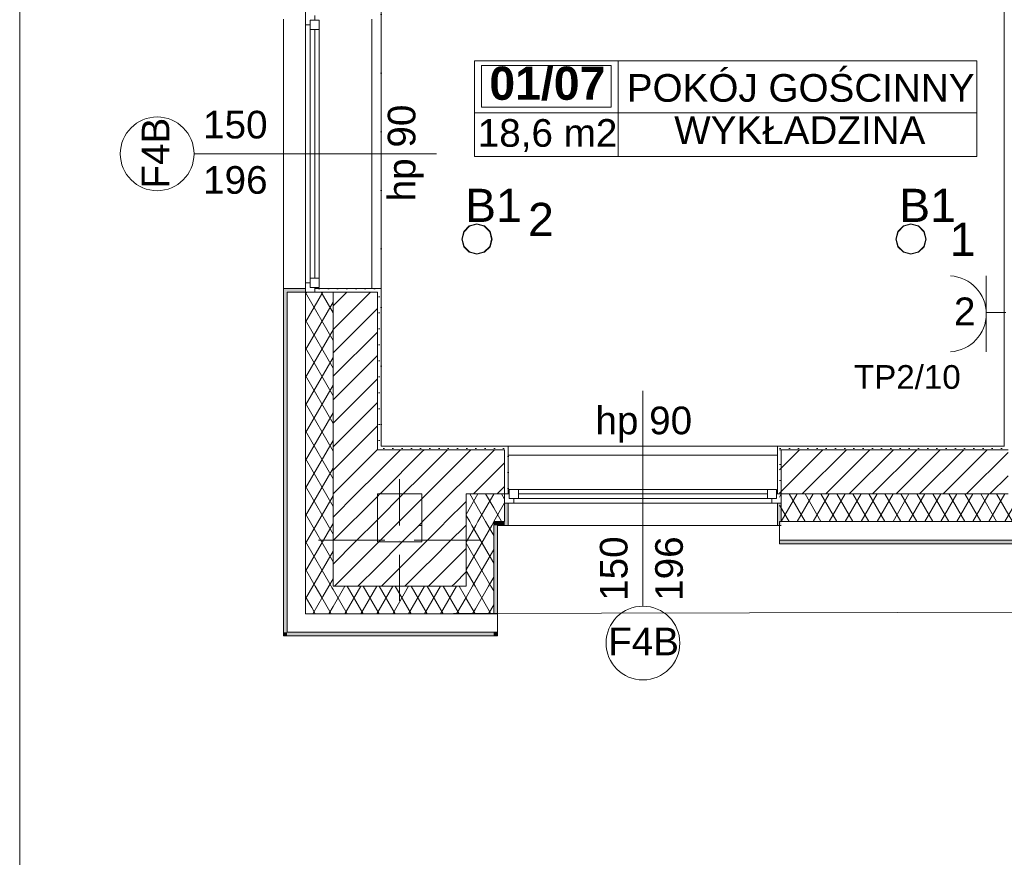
# Model space of a CAD drawing. Header units: millimetres. Extents: x -232602 to -175679, y -119570 to -82350.
# Tile 7 of 36: x -220166 to -214826, y -105057 to -100515. Entities that reach past the tile are written whole.
import ezdxf
from ezdxf.xclip import XClip

# ---------------------------------------------------------------- set-up
doc = ezdxf.new("R2010")
doc.units = ezdxf.units.MM
doc.header["$MEASUREMENT"] = 0
doc.header["$XCLIPFRAME"] = 0
doc.linetypes.add('Kropkowana', pattern=[317.499995, 0, -317.499995])
doc.layers.add('2D - Rysunki i Obrazki', color=7, linetype='Continuous')
for name, color, linetype, lineweight in [('PT_ELE_4_6_DLX_BLD0_LUMKEY_IDX_Nr_pióra__6', 6, 'Continuous', 18), ('PT_ELE_4_6_DLX_BLD0_LUMKEY_IDX_Nr_pióra__7', 7, 'Continuous', 18), ('PT_ELE_4_6_DLX_BLD1_LUM_Nr_pióra__5', 5, 'Continuous', 18), ('PT_ELE_4_6_DLX_BLD1_LUMKEY_IDX_Nr_pióra__3', 3, 'Continuous', 18), ('PT_ELE_4_6_E- Schemat - Szyny L1.L2.L3_Nr_pióra__7', 7, 'Continuous', 18), ('PT_ELE_4_6_Elementy Modelu - Strefy_Nr_pióra__251', 251, 'Continuous', 18), ('PT_ELE_4_6_Elementy Modelu - Strefy_Nr_pióra__254', 254, 'Continuous', 18), ('PT_ELE_4_6_G-Ramka_Nr_pióra__7', 7, 'Continuous', 18), ('PT_ELE_4_6_Konstrukcja - Stropy_Nr_pióra__255', 255, 'Continuous', 18), ('PT_ELE_4_6_Konstrukcja - Słupy_Nr_pióra__171', 171, 'Continuous', 18), ('PT_ELE_4_6_Konstrukcja - Słupy_Nr_pióra__27', 27, 'Continuous', 18), ('PT_ELE_4_6_Konstrukcja - Ściany zew_Nr_pióra__251', 251, 'Continuous', 18), ('PT_ELE_4_6_Konstrukcja - Ściany zew_Nr_pióra__252', 252, 'Continuous', 18), ('PT_ELE_4_6_Konstrukcja - Ściany zew_Nr_pióra__254', 254, 'Continuous', 18), ('PT_ELE_4_6_Konstrukcja - Ściany zew_Nr_pióra__7', 7, 'Continuous', 18), ('PT_ELE_4_6_Oświetlenie_Nr_pióra__6', 6, 'Continuous', 18)]:
    doc.layers.add(name, color=color, linetype=linetype, lineweight=lineweight)
doc.layers.add('PT_ELE_4_6_DLX_BLD1_CONT_Nr_pióra__8', color=7, linetype='Continuous', lineweight=18, true_color=0x969696)
doc.styles.add('STYL_AUTOMATYCZNY_1', font='arial.ttf')
doc.styles.add('STYL_AUTOMATYCZNY_3', font='arial.ttf')
pattern_1 = [(60, (-96416.83, -0.008), (-64.951905, 37.5), []), (120, (-96416.83, -0.008), (64.951905, 37.5), [])]
pattern_2 = [(45, (-96416.83, -0.008), (-63.63961, 63.63961), [])]
pattern_3 = [(0, (-96416.83, -0.008), (0, 86.60254), [0, -50]), (0, (-96391.83, 43.29), (0, 86.60254), [0, -50])]

# ---------------------------------------------------------------- blocks, each defined once
blk = doc.blocks.new('Rysunek_1_6', base_point=(-200661.4, -99449.8))
at = {"layer": 'PT_ELE_4_6_Konstrukcja - Słupy_Nr_pióra__27', "linetype": 'Continuous', "lineweight": 18}
h = blk.add_hatch(dxfattribs=at)
h.set_pattern_fill('BLOCZKI_CERAMICZNE_0006', color=27, style=0, pattern_type=2)
h.set_pattern_definition(pattern_2)
h.paths.add_polyline_path([(-217985.5, -103086.6), (-218226.3, -103086.6), (-218226.3, -103346.6), (-217985.5, -103346.6)])
h = blk.add_hatch(dxfattribs=at)
h.set_pattern_fill('BLOCZKI_CERAMICZNE_0006', color=27, style=0, pattern_type=2)
h.set_pattern_definition(pattern_2)
h.paths.add_polyline_path([(-217985.5, -103086.6), (-218226.3, -103086.6), (-218226.3, -103346.6), (-217985.5, -103346.6)])
h = blk.add_hatch(dxfattribs=at)
h.set_pattern_fill('BLOCZKI_CERAMICZNE_0006', color=27, style=0, pattern_type=2)
h.set_pattern_definition(pattern_2)
h.paths.add_polyline_path([(-217985.5, -103086.6), (-218226.3, -103086.6), (-218226.3, -103346.6), (-217985.5, -103346.6)])
h = blk.add_hatch(dxfattribs=at)
h.set_pattern_fill('BLOCZKI_CERAMICZNE_0006', color=27, style=0, pattern_type=2)
h.set_pattern_definition(pattern_2)
h.paths.add_polyline_path([(-217985.5, -103086.6), (-218226.3, -103086.6), (-218226.3, -103346.6), (-217985.5, -103346.6)])
at = {"layer": 'PT_ELE_4_6_Konstrukcja - Ściany zew_Nr_pióra__252', "linetype": 'Continuous', "lineweight": 18}
h = blk.add_hatch(dxfattribs=at)
h.set_pattern_fill('TYNK_0006', color=252, style=0, pattern_type=2)
h.set_pattern_definition(pattern_3)
h.paths.add_polyline_path([(-218206.3, -101972.2), (-218566.3, -101972.2), (-218566.3, -101992.2), (-218206.3, -101992.2)])
h = blk.add_hatch(dxfattribs=at)
h.set_pattern_fill('IZOLACJA_MIĘKKA_0006', color=252, style=0, pattern_type=2)
h.set_pattern_definition(pattern_1)
h.paths.add_polyline_path([(-218466.3, -101992.2), (-218616.3, -101992.2), (-218616.3, -103586.6), (-218466.3, -103586.6)])
h = blk.add_hatch(dxfattribs=at)
h.set_pattern_fill('BLOCZKI_CERAMICZNE_0006', color=252, style=0, pattern_type=2)
h.set_pattern_definition(pattern_2)
h.paths.add_polyline_path([(-218466.3, -102846.6), (-218226.3, -102846.6), (-218226.3, -101992.2), (-218466.3, -101992.2)])
h = blk.add_hatch(dxfattribs=at)
h.set_pattern_fill('TYNK_0006', color=252, style=0, pattern_type=2)
h.set_pattern_definition(pattern_3)
h.paths.add_polyline_path([(-218226.3, -102826.6), (-218206.3, -102826.6), (-218206.3, -101992.2), (-218226.3, -101992.2)])
h = blk.add_hatch(dxfattribs=at)
h.set_pattern_fill('TYNK_0006', color=252, style=0, pattern_type=2)
h.set_pattern_definition(pattern_3)
h.paths.add_polyline_path([(-218206.3, -102846.6), (-218206.3, -102826.6), (-218226.3, -102826.6), (-218226.3, -102846.6)])
h = blk.add_hatch(dxfattribs=at)
h.set_pattern_fill('TYNK_0006', color=252, style=0, pattern_type=2)
h.set_pattern_definition(pattern_3)
h.paths.add_polyline_path([(-218206.3, -102826.6), (-218206.3, -102846.6), (-217536.3, -102846.6), (-217536.3, -102826.6)])
h = blk.add_hatch(dxfattribs=at)
h.set_pattern_fill('TYNK_0006', color=252, style=0, pattern_type=2)
h.set_pattern_definition(pattern_3)
h.paths.add_polyline_path([(-217536.3, -102826.6), (-217536.3, -103086.6), (-217516.3, -103086.6), (-217516.3, -102826.6)])
h = blk.add_hatch(dxfattribs=at)
h.set_pattern_fill('TYNK_0006', color=252, style=0, pattern_type=2)
h.set_pattern_definition(pattern_3)
h.paths.add_polyline_path([(-216056.3, -103086.6), (-216036.3, -103086.6), (-216036.3, -102826.6), (-216056.3, -102826.6)])
h = blk.add_hatch(dxfattribs=at)
h.set_pattern_fill('TYNK_0006', color=252, style=0, pattern_type=2)
h.set_pattern_definition(pattern_3)
h.paths.add_polyline_path([(-214826.3, -102826.6), (-216045.7, -102826.6), (-216045.7, -102846.6), (-214826.3, -102846.6)])
h = blk.add_hatch(dxfattribs=at)
h.set_pattern_fill('BLOCZKI_CERAMICZNE_0006', color=252, style=0, pattern_type=2)
h.set_pattern_definition(pattern_2)
h.paths.add_polyline_path([(-218226.3, -103086.6), (-218226.3, -102846.6), (-218466.3, -102846.6), (-218466.3, -103086.6)])
h = blk.add_hatch(dxfattribs=at)
h.set_pattern_fill('BLOCZKI_CERAMICZNE_0006', color=252, style=0, pattern_type=2)
h.set_pattern_definition(pattern_2)
h.paths.add_polyline_path([(-218206.3, -103086.6), (-218206.3, -102846.6), (-218226.3, -102846.6), (-218226.3, -103086.6)])
h = blk.add_hatch(dxfattribs=at)
h.set_pattern_fill('BLOCZKI_CERAMICZNE_0006', color=252, style=0, pattern_type=2)
h.set_pattern_definition(pattern_2)
h.paths.add_polyline_path([(-217985.5, -102846.6), (-218206.3, -102846.6), (-218206.3, -103086.6), (-217985.5, -103086.6)])
h = blk.add_hatch(dxfattribs=at)
h.set_pattern_fill('BLOCZKI_CERAMICZNE_0006', color=252, style=0, pattern_type=2)
h.set_pattern_definition(pattern_2)
h.paths.add_polyline_path([(-217745.5, -102846.6), (-217985.5, -102846.6), (-217985.5, -103086.6), (-217745.5, -103086.6)])
h = blk.add_hatch(dxfattribs=at)
h.set_pattern_fill('BLOCZKI_CERAMICZNE_0006', color=252, style=0, pattern_type=2)
h.set_pattern_definition(pattern_2)
h.paths.add_polyline_path([(-217745.5, -102846.6), (-217745.5, -103086.6), (-217536.3, -103086.6), (-217536.3, -102846.6)])
h = blk.add_hatch(dxfattribs=at)
h.set_pattern_fill('BLOCZKI_CERAMICZNE_0006', color=252, style=0, pattern_type=2)
h.set_pattern_definition(pattern_2)
h.paths.add_polyline_path([(-214806.3, -102846.6), (-216045.7, -102846.6), (-216045.7, -103086.6), (-214806.3, -103086.6)])
h = blk.add_hatch(dxfattribs=at)
h.set_pattern_fill('BLOCZKI_CERAMICZNE_0006', color=252, style=0, pattern_type=2)
h.set_pattern_definition(pattern_2)
h.paths.add_polyline_path([(-218226.3, -103346.6), (-218226.3, -103086.6), (-218466.3, -103086.6), (-218466.3, -103346.6)])
h = blk.add_hatch(dxfattribs=at)
h.set_pattern_fill('BLOCZKI_CERAMICZNE_0006', color=252, style=0, pattern_type=2)
h.set_pattern_definition(pattern_2)
h.paths.add_polyline_path([(-217745.5, -103086.6), (-217985.5, -103086.6), (-217985.5, -103236.6), (-217745.5, -103236.6)])
h = blk.add_hatch(dxfattribs=at)
h.set_pattern_fill('IZOLACJA_MIĘKKA_0006', color=252, style=0, pattern_type=2)
h.set_pattern_definition(pattern_1)
h.paths.add_polyline_path([(-217595.5, -103086.6), (-217745.5, -103086.6), (-217745.5, -103236.6), (-217595.5, -103236.6)])
h = blk.add_hatch(dxfattribs=at)
h.set_pattern_fill('IZOLACJA_MIĘKKA_0006', color=252, style=0, pattern_type=2)
h.set_pattern_definition(pattern_1)
h.paths.add_polyline_path([(-217595.5, -103086.6), (-217595.5, -103236.6), (-217536.3, -103236.6), (-217536.3, -103086.6)])
h = blk.add_hatch(dxfattribs=at)
h.set_pattern_fill('IZOLACJA_MIĘKKA_0006', color=252, style=0, pattern_type=2)
h.set_pattern_definition(pattern_1)
h.paths.add_polyline_path([(-216045.7, -103236.6), (-214644.6, -103236.6), (-214644.6, -103086.6), (-216045.7, -103086.6)])
h = blk.add_hatch(dxfattribs=at)
h.set_pattern_fill('BLOCZKI_CERAMICZNE_0006', color=252, style=0, pattern_type=2)
h.set_pattern_definition(pattern_2)
h.paths.add_polyline_path([(-217745.5, -103236.6), (-217985.5, -103236.6), (-217985.5, -103256.6), (-217745.5, -103256.6)])
h = blk.add_hatch(dxfattribs=at)
h.set_pattern_fill('BLOCZKI_CERAMICZNE_0006', color=252, style=0, pattern_type=2)
h.set_pattern_definition(pattern_2)
h.paths.add_polyline_path([(-217745.5, -103346.6), (-217745.5, -103256.6), (-217985.5, -103256.6), (-217985.5, -103346.6)])
h = blk.add_hatch(dxfattribs=at)
h.set_pattern_fill('IZOLACJA_MIĘKKA_0006', color=252, style=0, pattern_type=2)
h.set_pattern_definition(pattern_1)
h.paths.add_polyline_path([(-217595.5, -103236.6), (-217745.5, -103236.6), (-217745.5, -103256.6), (-217595.5, -103256.6)])
h = blk.add_hatch(dxfattribs=at)
h.set_pattern_fill('IZOLACJA_MIĘKKA_0006', color=252, style=0, pattern_type=2)
h.set_pattern_definition(pattern_1)
h.paths.add_polyline_path([(-217595.5, -103586.6), (-217595.5, -103256.6), (-217745.5, -103256.6), (-217745.5, -103586.6)])
h = blk.add_hatch(dxfattribs=at)
h.set_pattern_fill('BLOCZKI_CERAMICZNE_0006', color=252, style=0, pattern_type=2)
h.set_pattern_definition(pattern_2)
h.paths.add_polyline_path([(-218226.3, -103346.6), (-218466.3, -103586.6), (-218226.3, -103586.6)])
h = blk.add_hatch(dxfattribs=at)
h.set_pattern_fill('BLOCZKI_CERAMICZNE_0006', color=252, style=0, pattern_type=2)
h.set_pattern_definition(pattern_2)
h.paths.add_polyline_path([(-218466.3, -103346.6), (-218466.3, -103586.6), (-218226.3, -103346.6)])
h = blk.add_hatch(dxfattribs=at)
h.set_pattern_fill('BLOCZKI_CERAMICZNE_0006', color=252, style=0, pattern_type=2)
h.set_pattern_definition(pattern_2)
h.paths.add_polyline_path([(-217985.5, -103351.3), (-217989.2, -103346.6), (-218226.3, -103346.6), (-218226.3, -103586.6), (-217985.5, -103586.6)])
h = blk.add_hatch(dxfattribs=at)
h.set_pattern_fill('BLOCZKI_CERAMICZNE_0006', color=252, style=0, pattern_type=2)
h.set_pattern_definition(pattern_2)
h.paths.add_polyline_path([(-217989.2, -103346.6), (-217985.5, -103351.3), (-217985.5, -103346.6)])
h = blk.add_hatch(dxfattribs=at)
h.set_pattern_fill('BLOCZKI_CERAMICZNE_0006', color=252, style=0, pattern_type=2)
h.set_pattern_definition(pattern_2)
h.paths.add_polyline_path([(-217985.5, -103346.6), (-217985.5, -103351.3), (-217794.5, -103586.6), (-217745.5, -103586.6), (-217745.5, -103346.6)])
h = blk.add_hatch(dxfattribs=at)
h.set_pattern_fill('BLOCZKI_CERAMICZNE_0006', color=252, style=0, pattern_type=2)
h.set_pattern_definition(pattern_2)
h.paths.add_polyline_path([(-217985.5, -103586.6), (-217794.5, -103586.6), (-217985.5, -103351.3)])
h = blk.add_hatch(dxfattribs=at)
h.set_pattern_fill('IZOLACJA_MIĘKKA_0006', color=252, style=0, pattern_type=2)
h.set_pattern_definition(pattern_1)
h.paths.add_polyline_path([(-218466.3, -103586.6), (-218616.3, -103736.6), (-218466.3, -103736.6)])
h = blk.add_hatch(dxfattribs=at)
h.set_pattern_fill('IZOLACJA_MIĘKKA_0006', color=252, style=0, pattern_type=2)
h.set_pattern_definition(pattern_1)
h.paths.add_polyline_path([(-218616.3, -103586.6), (-218616.3, -103736.6), (-218466.3, -103586.6)])
h = blk.add_hatch(dxfattribs=at)
h.set_pattern_fill('IZOLACJA_MIĘKKA_0006', color=252, style=0, pattern_type=2)
h.set_pattern_definition(pattern_1)
h.paths.add_polyline_path([(-217745.5, -103647.1), (-217794.5, -103586.6), (-218466.3, -103586.6), (-218466.3, -103736.6), (-217745.5, -103736.6)])
h = blk.add_hatch(dxfattribs=at)
h.set_pattern_fill('IZOLACJA_MIĘKKA_0006', color=252, style=0, pattern_type=2)
h.set_pattern_definition(pattern_1)
h.paths.add_polyline_path([(-217794.5, -103586.6), (-217745.5, -103647.1), (-217745.5, -103586.6)])
h = blk.add_hatch(dxfattribs=at)
h.set_pattern_fill('IZOLACJA_MIĘKKA_0006', color=252, style=0, pattern_type=2)
h.set_pattern_definition(pattern_1)
h.paths.add_polyline_path([(-217745.5, -103586.6), (-217745.5, -103647.1), (-217672.8, -103736.6), (-217595.5, -103736.6), (-217595.5, -103586.6)])
h = blk.add_hatch(dxfattribs=at)
h.set_pattern_fill('IZOLACJA_MIĘKKA_0006', color=252, style=0, pattern_type=2)
h.set_pattern_definition(pattern_1)
h.paths.add_polyline_path([(-217745.5, -103736.6), (-217672.8, -103736.6), (-217745.5, -103647.1)])
at = {"layer": 'PT_ELE_4_6_Konstrukcja - Ściany zew_Nr_pióra__254', "linetype": 'Continuous', "lineweight": 18}
for points in [[(-218736.3, -101992.2), (-218616.3, -101992.2), (-218616.3, -101972.2), (-218736.3, -101972.2)], [(-218736.3, -103836.6), (-218716.3, -103836.6), (-218716.3, -101992.2), (-218736.3, -101992.2)], [(-217516.3, -103136.6), (-217536.3, -103136.6), (-217536.3, -103256.6), (-217516.3, -103256.6)], [(-216056.3, -103136.6), (-216056.3, -103256.6), (-216036.3, -103256.6), (-216036.3, -103136.6)], [(-217575.5, -103236.6), (-217595.5, -103236.6), (-217595.5, -103256.6), (-217575.5, -103256.6)], [(-217575.5, -103736.6), (-217575.5, -103256.6), (-217595.5, -103256.6), (-217595.5, -103736.6)], [(-217575.5, -103236.6), (-217575.5, -103256.6), (-217536.3, -103256.6), (-217536.3, -103236.6)], [(-216045.7, -103356.6), (-214644.6, -103356.6), (-214644.6, -103336.6), (-216045.7, -103336.6)], [(-218716.3, -103836.6), (-218736.3, -103856.6), (-218716.3, -103856.6)], [(-218716.3, -103836.6), (-218736.3, -103836.6), (-218736.3, -103856.6)], [(-217595.5, -103836.6), (-218716.3, -103836.6), (-218716.3, -103856.6), (-217595.5, -103856.6)], [(-217591.7, -103836.6), (-217595.5, -103836.6), (-217595.5, -103856.6), (-217575.5, -103856.6)], [(-217575.5, -103836.6), (-217591.7, -103836.6), (-217575.5, -103856.6)]]:
    blk.add_hatch(color=254, dxfattribs=at).paths.add_polyline_path(points)
at = {"layer": 'PT_ELE_4_6_DLX_BLD1_CONT_Nr_pióra__8', "color": 252, "linetype": 'Continuous', "lineweight": 18, "true_color": 0x969696, "flags": 128}
for points in [[(-218616.3, -91246.6), (-218616.3, -103736.6)], [(-214826.3, -102826.6), (-214826.3, -96146.6)], [(-218206.3, -98178.4), (-218206.3, -102826.6)], [(-218206.3, -102826.6), (-214826.3, -102826.6)], [(-218616.3, -103736.6), (-192126.3, -103676.6)]]:
    blk.add_lwpolyline(points, dxfattribs=at)
at = {"layer": 'PT_ELE_4_6_DLX_BLD1_LUM_Nr_pióra__5', "color": 5, "linetype": 'Continuous', "lineweight": 18, "flags": 128}
for points in [[(-217769.1, -101704.3), (-217758.1, -101663.1)], [(-217758.1, -101663.1), (-217769.1, -101704.3)], [(-217758.1, -101663.1), (-217769.1, -101704.3)], [(-217769.1, -101704.3), (-217758.1, -101663.1)], [(-217755.9, -101664.3), (-217766.6, -101704.3)], [(-217766.6, -101704.3), (-217755.9, -101664.3)], [(-217758.1, -101663.1), (-217727.9, -101632.9)], [(-217727.9, -101632.9), (-217758.1, -101663.1)], [(-217727.9, -101632.9), (-217758.1, -101663.1)], [(-217758.1, -101663.1), (-217727.9, -101632.9)], [(-217726.6, -101635), (-217755.9, -101664.3)], [(-217755.9, -101664.3), (-217726.6, -101635)], [(-217727.9, -101632.9), (-217686.6, -101621.8)], [(-217686.6, -101621.8), (-217727.9, -101632.9)], [(-217686.6, -101621.8), (-217727.9, -101632.9)], [(-217727.9, -101632.9), (-217686.6, -101621.8)], [(-217686.6, -101624.3), (-217726.6, -101635)], [(-217726.6, -101635), (-217686.6, -101624.3)], [(-217686.6, -101621.8), (-217645.4, -101632.9)], [(-217645.4, -101632.9), (-217686.6, -101621.8)], [(-217645.4, -101632.9), (-217686.6, -101621.8)], [(-217686.6, -101621.8), (-217645.4, -101632.9)], [(-217646.6, -101635), (-217686.6, -101624.3)], [(-217686.6, -101624.3), (-217646.6, -101635)], [(-217617.3, -101664.3), (-217646.6, -101635)], [(-217646.6, -101635), (-217617.3, -101664.3)], [(-217645.4, -101632.9), (-217615.2, -101663.1)], [(-217615.2, -101663.1), (-217645.4, -101632.9)], [(-217615.2, -101663.1), (-217645.4, -101632.9)], [(-217645.4, -101632.9), (-217615.2, -101663.1)], [(-217606.6, -101704.3), (-217617.3, -101664.3)], [(-217617.3, -101664.3), (-217606.6, -101704.3)], [(-217615.2, -101663.1), (-217604.1, -101704.3)], [(-217604.1, -101704.3), (-217615.2, -101663.1)], [(-217604.1, -101704.3), (-217615.2, -101663.1)], [(-217615.2, -101663.1), (-217604.1, -101704.3)], [(-215415, -101704.3), (-215403.9, -101663.1)], [(-215403.9, -101663.1), (-215415, -101704.3)], [(-215403.9, -101663.1), (-215415, -101704.3)], [(-215415, -101704.3), (-215403.9, -101663.1)], [(-215401.7, -101664.3), (-215412.5, -101704.3)], [(-215412.5, -101704.3), (-215401.7, -101664.3)], [(-215403.9, -101663.1), (-215373.7, -101632.9)], [(-215373.7, -101632.9), (-215403.9, -101663.1)], [(-215373.7, -101632.9), (-215403.9, -101663.1)], [(-215403.9, -101663.1), (-215373.7, -101632.9)], [(-215372.5, -101635), (-215401.7, -101664.3)], [(-215401.7, -101664.3), (-215372.5, -101635)], [(-215373.7, -101632.9), (-215332.5, -101621.8)], [(-215332.5, -101621.8), (-215373.7, -101632.9)], [(-215332.5, -101621.8), (-215373.7, -101632.9)], [(-215373.7, -101632.9), (-215332.5, -101621.8)], [(-215332.5, -101624.3), (-215372.5, -101635)], [(-215372.5, -101635), (-215332.5, -101624.3)], [(-215332.5, -101621.8), (-215291.2, -101632.9)], [(-215291.2, -101632.9), (-215332.5, -101621.8)], [(-215291.2, -101632.9), (-215332.5, -101621.8)], [(-215332.5, -101621.8), (-215291.2, -101632.9)], [(-215292.5, -101635), (-215332.5, -101624.3)], [(-215332.5, -101624.3), (-215292.5, -101635)], [(-215263.2, -101664.3), (-215292.5, -101635)], [(-215292.5, -101635), (-215263.2, -101664.3)], [(-215291.2, -101632.9), (-215261, -101663.1)], [(-215261, -101663.1), (-215291.2, -101632.9)], [(-215261, -101663.1), (-215291.2, -101632.9)], [(-215291.2, -101632.9), (-215261, -101663.1)], [(-215252.5, -101704.3), (-215263.2, -101664.3)], [(-215263.2, -101664.3), (-215252.5, -101704.3)], [(-215261, -101663.1), (-215250, -101704.3)], [(-215250, -101704.3), (-215261, -101663.1)], [(-215250, -101704.3), (-215261, -101663.1)], [(-215261, -101663.1), (-215250, -101704.3)], [(-217758.1, -101745.6), (-217769.1, -101704.3)], [(-217769.1, -101704.3), (-217758.1, -101745.6)], [(-217769.1, -101704.3), (-217758.1, -101745.6)], [(-217758.1, -101745.6), (-217769.1, -101704.3)], [(-217766.6, -101704.3), (-217755.9, -101744.3)], [(-217755.9, -101744.3), (-217766.6, -101704.3)], [(-217617.3, -101744.3), (-217606.6, -101704.3)], [(-217606.6, -101704.3), (-217617.3, -101744.3)], [(-217604.1, -101704.3), (-217615.2, -101745.6)], [(-217615.2, -101745.6), (-217604.1, -101704.3)], [(-217615.2, -101745.6), (-217604.1, -101704.3)], [(-217604.1, -101704.3), (-217615.2, -101745.6)], [(-215403.9, -101745.6), (-215415, -101704.3)], [(-215415, -101704.3), (-215403.9, -101745.6)], [(-215415, -101704.3), (-215403.9, -101745.6)], [(-215403.9, -101745.6), (-215415, -101704.3)], [(-215412.5, -101704.3), (-215401.7, -101744.3)], [(-215401.7, -101744.3), (-215412.5, -101704.3)], [(-215263.2, -101744.3), (-215252.5, -101704.3)], [(-215252.5, -101704.3), (-215263.2, -101744.3)], [(-215250, -101704.3), (-215261, -101745.6)], [(-215261, -101745.6), (-215250, -101704.3)], [(-215261, -101745.6), (-215250, -101704.3)], [(-215250, -101704.3), (-215261, -101745.6)], [(-217727.9, -101775.8), (-217758.1, -101745.6)], [(-217758.1, -101745.6), (-217727.9, -101775.8)], [(-217758.1, -101745.6), (-217727.9, -101775.8)], [(-217727.9, -101775.8), (-217758.1, -101745.6)], [(-217755.9, -101744.3), (-217726.6, -101773.6)], [(-217726.6, -101773.6), (-217755.9, -101744.3)], [(-217686.6, -101786.8), (-217727.9, -101775.8)], [(-217727.9, -101775.8), (-217686.6, -101786.8)], [(-217727.9, -101775.8), (-217686.6, -101786.8)], [(-217686.6, -101786.8), (-217727.9, -101775.8)], [(-217726.6, -101773.6), (-217686.6, -101784.3)], [(-217686.6, -101784.3), (-217726.6, -101773.6)], [(-217686.6, -101784.3), (-217646.6, -101773.6)], [(-217646.6, -101773.6), (-217686.6, -101784.3)], [(-217645.4, -101775.8), (-217686.6, -101786.8)], [(-217686.6, -101786.8), (-217645.4, -101775.8)], [(-217686.6, -101786.8), (-217645.4, -101775.8)], [(-217645.4, -101775.8), (-217686.6, -101786.8)], [(-217646.6, -101773.6), (-217617.3, -101744.3)], [(-217617.3, -101744.3), (-217646.6, -101773.6)], [(-217615.2, -101745.6), (-217645.4, -101775.8)], [(-217645.4, -101775.8), (-217615.2, -101745.6)], [(-217645.4, -101775.8), (-217615.2, -101745.6)], [(-217615.2, -101745.6), (-217645.4, -101775.8)], [(-215373.7, -101775.8), (-215403.9, -101745.6)], [(-215403.9, -101745.6), (-215373.7, -101775.8)], [(-215403.9, -101745.6), (-215373.7, -101775.8)], [(-215373.7, -101775.8), (-215403.9, -101745.6)], [(-215401.7, -101744.3), (-215372.5, -101773.6)], [(-215372.5, -101773.6), (-215401.7, -101744.3)], [(-215332.5, -101786.8), (-215373.7, -101775.8)], [(-215373.7, -101775.8), (-215332.5, -101786.8)], [(-215373.7, -101775.8), (-215332.5, -101786.8)], [(-215332.5, -101786.8), (-215373.7, -101775.8)], [(-215372.5, -101773.6), (-215332.5, -101784.3)], [(-215332.5, -101784.3), (-215372.5, -101773.6)], [(-215332.5, -101784.3), (-215292.5, -101773.6)], [(-215292.5, -101773.6), (-215332.5, -101784.3)], [(-215291.2, -101775.8), (-215332.5, -101786.8)], [(-215332.5, -101786.8), (-215291.2, -101775.8)], [(-215332.5, -101786.8), (-215291.2, -101775.8)], [(-215291.2, -101775.8), (-215332.5, -101786.8)], [(-215292.5, -101773.6), (-215263.2, -101744.3)], [(-215263.2, -101744.3), (-215292.5, -101773.6)], [(-215261, -101745.6), (-215291.2, -101775.8)], [(-215291.2, -101775.8), (-215261, -101745.6)], [(-215291.2, -101775.8), (-215261, -101745.6)], [(-215261, -101745.6), (-215291.2, -101775.8)]]:
    blk.add_lwpolyline(points, dxfattribs=at)
at = {"layer": 'PT_ELE_4_6_Elementy Modelu - Strefy_Nr_pióra__251', "color": 251, "linetype": 'Continuous', "lineweight": 18}
for p, q in [((-217700.5, -100737.6), (-214975.7, -100737.6)), ((-217700.5, -101256.2), (-217700.5, -100737.6)), ((-217661.5, -100763.5), (-216959.1, -100763.5)), ((-217661.5, -100989.8), (-217661.5, -100763.5)), ((-216959.1, -100763.5), (-216959.1, -100989.8)), ((-216920.1, -100737.6), (-216920.1, -101256.2)), ((-214975.7, -100737.6), (-214975.7, -101256.2)), ((-217700.5, -101020.4), (-214975.7, -101020.4)), ((-216959.1, -100989.8), (-217661.5, -100989.8)), ((-214975.7, -101256.2), (-217700.5, -101256.2))]:
    blk.add_line(p, q, dxfattribs=at)
at = {"layer": 'PT_ELE_4_6_Elementy Modelu - Strefy_Nr_pióra__254', "color": 254, "linetype": 'Continuous', "lineweight": 18, "flags": 128}
blk.add_lwpolyline([(-214826.3, -102826.6), (-214826.3, -96146.6), (-216230.3, -96146.6), (-216230.3, -98178.4), (-218206.3, -98178.4), (-218206.3, -102826.6)], close=True, dxfattribs=at)
at = {"layer": 'PT_ELE_4_6_G-Ramka_Nr_pióra__7', "color": 7, "linetype": 'Continuous', "lineweight": 18, "flags": 128}
blk.add_lwpolyline([(-220166.2, -83068.9), (-220166.2, -110768.9), (-182166.2, -110768.9), (-182166.2, -83068.9)], close=True, dxfattribs=at)
at = {"layer": 'PT_ELE_4_6_Konstrukcja - Stropy_Nr_pióra__255', "color": 255, "linetype": 'Kropkowana', "lineweight": 18, "flags": 128}
blk.add_lwpolyline([(-192386.3, -92006.6), (-218206.3, -92006.6), (-218206.3, -102826.6), (-208326.3, -102826.6), (-208326.3, -100086.6), (-203885.8, -100086.6), (-203885.8, -102826.6), (-192386.3, -102826.6)], close=True, dxfattribs=at)
at = {"layer": 'PT_ELE_4_6_Konstrukcja - Słupy_Nr_pióra__171', "color": 171, "linetype": 'Continuous', "lineweight": 18}
for p, q in [((-218106.2, -103256.6), (-218106.2, -103006.6)), ((-218106.2, -103256.6), (-218106.2, -103006.6)), ((-218106.2, -103256.6), (-218106.2, -103006.6)), ((-218106.2, -103256.6), (-218106.2, -103006.6)), ((-218186.2, -103336.6), (-218546.2, -103336.6)), ((-218186.2, -103336.6), (-218546.2, -103336.6)), ((-218186.2, -103336.6), (-218546.2, -103336.6)), ((-218186.2, -103336.6), (-218546.2, -103336.6)), ((-218106.2, -103336.6), (-218106.1, -103336.6)), ((-218106.2, -103336.6), (-218106.1, -103336.6)), ((-218106.2, -103336.6), (-218106.1, -103336.6)), ((-218106.2, -103336.6), (-218106.1, -103336.6)), ((-218026.2, -103336.6), (-217666.2, -103336.6)), ((-218026.2, -103336.6), (-217666.2, -103336.6)), ((-218026.2, -103336.6), (-217666.2, -103336.6)), ((-218026.2, -103336.6), (-217666.2, -103336.6)), ((-218106.2, -103416.6), (-218106.2, -103666.6)), ((-218106.2, -103416.6), (-218106.2, -103666.6)), ((-218106.2, -103416.6), (-218106.2, -103666.6)), ((-218106.2, -103416.6), (-218106.2, -103666.6))]:
    blk.add_line(p, q, dxfattribs=at)
at = {"layer": 'PT_ELE_4_6_Konstrukcja - Ściany zew_Nr_pióra__251', "color": 251, "linetype": 'Continuous', "lineweight": 18}
for p, q in [((-219220.7, -101242.2), (-217906.3, -101242.2)), ((-216786.3, -103695), (-216786.3, -102526.6))]:
    blk.add_line(p, q, dxfattribs=at)
at = {"layer": 'PT_ELE_4_6_Konstrukcja - Ściany zew_Nr_pióra__251', "color": 251, "linetype": 'Continuous', "lineweight": 18, "flags": 128}
for points in [[(-219420.7, -101042.2, 1), (-219420.7, -101442.2, 1)], [(-216986.3, -103895, 1), (-216586.3, -103895, 1)]]:
    blk.add_lwpolyline(points, format="xyb", close=True, dxfattribs=at)
at = {"layer": 'PT_ELE_4_6_Konstrukcja - Ściany zew_Nr_pióra__7', "color": 7, "linetype": 'Continuous', "lineweight": 18}
for p, q in [((-218616.3, -100492.2), (-218616.3, -100542.2)), ((-218566.3, -100517.2), (-218566.3, -100492.2)), ((-218736.3, -101972.2), (-218736.3, -100512.2)), ((-218616.3, -100542.2), (-218591.3, -100542.2)), ((-218616.3, -100542.2), (-218616.3, -101942.2)), ((-218591.3, -100542.2), (-218591.3, -100517.2)), ((-218591.3, -100517.2), (-218566.3, -100517.2)), ((-218591.3, -100517.2), (-218591.3, -100567.2)), ((-218541.3, -100517.2), (-218591.3, -100517.2)), ((-218541.3, -100567.2), (-218541.3, -100517.2)), ((-218256.3, -101972.2), (-218256.3, -100512.2)), ((-218591.3, -100567.2), (-218541.3, -100567.2)), ((-218591.3, -100567.2), (-218591.3, -101917.2)), ((-218566.3, -101917.2), (-218566.3, -100567.2)), ((-218541.3, -101917.2), (-218541.3, -100567.2)), ((-218541.3, -101917.2), (-218541.3, -100567.2)), ((-218541.3, -101917.2), (-218591.3, -101917.2)), ((-218591.3, -101917.2), (-218591.3, -101967.2)), ((-218541.3, -101967.2), (-218541.3, -101917.2)), ((-218616.3, -101972.2), (-218736.3, -101972.2)), ((-218736.3, -101992.2), (-218736.3, -101972.2)), ((-218736.3, -101992.2), (-218736.3, -101972.2)), ((-218616.3, -101972.2), (-218736.3, -101972.2)), ((-218591.3, -101942.2), (-218616.3, -101942.2)), ((-218616.3, -101942.2), (-218616.3, -101992.2)), ((-218616.3, -101992.2), (-218616.3, -101972.2)), ((-218591.3, -101967.2), (-218591.3, -101942.2)), ((-218566.3, -101967.2), (-218591.3, -101967.2)), ((-218591.3, -101967.2), (-218541.3, -101967.2)), ((-218566.3, -101992.2), (-218566.3, -101967.2)), ((-218566.3, -101972.2), (-218206.3, -101972.2)), ((-218566.3, -101992.2), (-218566.3, -101972.2)), ((-218566.3, -101972.2), (-218206.3, -101972.2)), ((-218206.3, -101992.2), (-218206.3, -101972.2)), ((-218206.3, -101992.2), (-218206.3, -101972.2)), ((-218716.3, -101992.2), (-218716.3, -103736.6)), ((-218716.3, -101992.2), (-218616.3, -101992.2)), ((-218616.3, -101992.2), (-218616.3, -103586.6)), ((-218616.3, -101992.2), (-218566.3, -101992.2)), ((-218616.3, -101992.2), (-218566.3, -101992.2)), ((-218616.3, -101992.2), (-218566.3, -101992.2)), ((-218226.3, -101992.2), (-218566.3, -101992.2)), ((-218466.3, -101992.2), (-218466.3, -102846.6)), ((-218226.3, -102846.6), (-218226.3, -101992.2)), ((-217536.3, -102826.6), (-217516.3, -102826.6)), ((-217536.3, -102826.6), (-217516.3, -102826.6)), ((-217516.3, -103086.6), (-217516.3, -102826.6)), ((-217516.3, -103086.6), (-217516.3, -102826.6)), ((-216056.3, -103086.6), (-216056.3, -102826.6)), ((-216036.3, -102826.6), (-216056.3, -102826.6)), ((-216036.3, -102826.6), (-216056.3, -102826.6)), ((-216056.3, -103086.6), (-216056.3, -102826.6)), ((-218466.3, -102846.6), (-218466.3, -103086.6)), ((-218206.3, -102846.6), (-218226.3, -102846.6)), ((-218206.3, -102846.6), (-218226.3, -102846.6)), ((-217985.5, -102846.6), (-218206.3, -102846.6)), ((-217745.5, -102846.6), (-217985.5, -102846.6)), ((-217536.3, -102846.6), (-217745.5, -102846.6)), ((-217536.3, -102846.6), (-217536.3, -103086.6)), ((-217516.3, -102876.6), (-216056.3, -102876.6)), ((-214806.3, -102846.6), (-216045.7, -102846.6)), ((-216036.3, -102846.6), (-216036.3, -103086.6)), ((-218466.3, -103086.6), (-218466.3, -103346.6)), ((-218226.3, -103086.6), (-218226.3, -103236.6)), ((-218226.3, -103086.6), (-218206.3, -103086.6)), ((-218226.3, -103086.6), (-218226.3, -103236.6)), ((-218206.3, -103086.6), (-217985.5, -103086.6)), ((-217985.5, -103086.6), (-217985.5, -103236.6)), ((-217985.5, -103086.6), (-217985.5, -103236.6)), ((-217745.5, -103236.6), (-217745.5, -103086.6)), ((-217745.5, -103086.6), (-217536.3, -103086.6)), ((-217745.5, -103236.6), (-217745.5, -103086.6)), ((-217536.3, -103086.6), (-217516.3, -103086.6)), ((-217536.3, -103136.6), (-217536.3, -103086.6)), ((-217536.3, -103086.6), (-217511.3, -103086.6)), ((-217536.3, -103136.6), (-217536.3, -103086.6)), ((-217536.3, -103136.6), (-217536.3, -103086.6)), ((-217511.3, -103061.6), (-217461.3, -103061.6)), ((-217511.3, -103111.6), (-217511.3, -103061.6)), ((-217511.3, -103086.6), (-217511.3, -103111.6)), ((-217511.3, -103111.6), (-217486.3, -103111.6)), ((-217461.3, -103111.6), (-217511.3, -103111.6)), ((-217486.3, -103111.6), (-217486.3, -103136.6)), ((-217461.3, -103061.6), (-216111.3, -103061.6)), ((-217461.3, -103061.6), (-217461.3, -103111.6)), ((-217461.3, -103061.6), (-216111.3, -103061.6)), ((-217461.3, -103086.6), (-216111.3, -103086.6)), ((-216111.3, -103111.6), (-217461.3, -103111.6)), ((-216111.3, -103111.6), (-216111.3, -103061.6)), ((-216111.3, -103061.6), (-216061.3, -103061.6)), ((-216061.3, -103111.6), (-216111.3, -103111.6)), ((-216086.3, -103136.6), (-216086.3, -103111.6)), ((-216086.3, -103111.6), (-216061.3, -103111.6)), ((-216061.3, -103061.6), (-216061.3, -103111.6)), ((-216061.3, -103111.6), (-216061.3, -103086.6)), ((-216061.3, -103086.6), (-216036.3, -103086.6)), ((-216036.3, -103086.6), (-216056.3, -103086.6)), ((-216045.7, -103086.6), (-214806.3, -103086.6)), ((-216036.3, -103136.6), (-216036.3, -103086.6)), ((-216036.3, -103136.6), (-216036.3, -103086.6)), ((-216036.3, -103136.6), (-216036.3, -103086.6)), ((-217536.3, -103136.6), (-217516.3, -103136.6)), ((-217536.3, -103236.6), (-217536.3, -103136.6)), ((-217486.3, -103136.6), (-217536.3, -103136.6)), ((-217516.3, -103136.6), (-217516.3, -103256.6)), ((-217516.3, -103136.6), (-217516.3, -103256.6)), ((-216086.3, -103136.6), (-217486.3, -103136.6)), ((-216036.3, -103136.6), (-216086.3, -103136.6)), ((-216056.3, -103136.6), (-216056.3, -103256.6)), ((-216036.3, -103136.6), (-216056.3, -103136.6)), ((-216056.3, -103136.6), (-216056.3, -103256.6)), ((-216036.3, -103236.6), (-216036.3, -103136.6)), ((-218226.3, -103346.6), (-218226.3, -103236.6)), ((-217985.5, -103236.6), (-217985.5, -103256.6)), ((-217985.5, -103236.6), (-217985.5, -103256.6)), ((-217985.5, -103256.6), (-217985.5, -103326.6)), ((-217745.5, -103256.6), (-217745.5, -103236.6)), ((-217745.5, -103346.6), (-217745.5, -103256.6)), ((-217595.5, -103256.6), (-217595.5, -103236.6)), ((-217595.5, -103236.6), (-217536.3, -103236.6)), ((-217595.5, -103256.6), (-217595.5, -103236.6)), ((-217595.5, -103586.6), (-217595.5, -103256.6)), ((-217536.3, -103256.6), (-217516.3, -103256.6)), ((-217536.3, -103256.6), (-217516.3, -103256.6)), ((-217516.3, -103256.6), (-216056.3, -103256.6)), ((-216036.3, -103256.6), (-216056.3, -103256.6)), ((-216036.3, -103256.6), (-216056.3, -103256.6)), ((-216045.7, -103236.6), (-214644.6, -103236.6)), ((-217985.5, -103346.6), (-217985.5, -103326.6)), ((-217985.5, -103346.6), (-217985.5, -103326.6)), ((-218466.3, -103346.6), (-218466.3, -103586.6)), ((-218226.3, -103346.6), (-218206.3, -103346.6)), ((-218226.3, -103346.6), (-218206.3, -103346.6)), ((-217989.2, -103346.6), (-218206.3, -103346.6)), ((-217985.5, -103346.6), (-217989.2, -103346.6)), ((-217745.5, -103586.6), (-217745.5, -103346.6)), ((-217745.5, -103586.6), (-217745.5, -103346.6)), ((-216045.7, -103336.6), (-214644.6, -103336.6)), ((-218616.3, -103586.6), (-218616.3, -103736.6)), ((-218466.3, -103586.6), (-218226.3, -103586.6)), ((-218466.3, -103586.6), (-218226.3, -103586.6)), ((-218226.3, -103586.6), (-217985.5, -103586.6)), ((-217985.5, -103586.6), (-217794.5, -103586.6)), ((-217745.5, -103586.6), (-217794.5, -103586.6)), ((-217595.5, -103736.6), (-217595.5, -103586.6)), ((-217595.5, -103736.6), (-217595.5, -103586.6)), ((-218716.3, -103736.6), (-218716.3, -103836.6)), ((-218616.3, -103736.6), (-218466.3, -103736.6)), ((-218616.3, -103736.6), (-218466.3, -103736.6)), ((-218466.3, -103736.6), (-217745.5, -103736.6)), ((-217745.5, -103736.6), (-217672.8, -103736.6)), ((-217672.8, -103736.6), (-217595.5, -103736.6)), ((-217595.5, -103736.6), (-217575.5, -103736.6)), ((-217595.5, -103736.6), (-217575.5, -103736.6)), ((-218716.3, -103836.6), (-218616.3, -103836.6)), ((-218716.3, -103836.6), (-218616.3, -103836.6)), ((-218616.3, -103836.6), (-217591.7, -103836.6)), ((-217591.7, -103836.6), (-217575.5, -103836.6))]:
    blk.add_line(p, q, dxfattribs=at)
at = {"layer": 'PT_ELE_4_6_Konstrukcja - Ściany zew_Nr_pióra__7', "color": 7, "linetype": 'Continuous', "lineweight": 18, "flags": 128}
for points in [[(-218736.3, -101992.2), (-218736.3, -103856.6)], [(-218206.3, -102826.6), (-218206.3, -101992.2)], [(-217536.3, -102826.6), (-218206.3, -102826.6)], [(-214826.3, -102826.6), (-216045.7, -102826.6)], [(-217985.5, -103256.6), (-218002.7, -103256.6)], [(-217575.5, -103256.6), (-217536.3, -103256.6)], [(-217575.5, -103736.6), (-217575.5, -103256.6)], [(-216045.7, -103236.6), (-216045.7, -103356.6)], [(-216045.7, -103356.6), (-214644.6, -103356.6)], [(-217575.5, -103836.6), (-217575.5, -103736.6)], [(-218736.3, -103856.6), (-218716.3, -103856.6)], [(-218716.3, -103856.6), (-217575.5, -103856.6)], [(-217575.5, -103856.6), (-217575.5, -103836.6)]]:
    blk.add_lwpolyline(points, dxfattribs=at)
at = {"layer": 'PT_ELE_4_6_Oświetlenie_Nr_pióra__6', "color": 6, "linetype": 'Continuous', "lineweight": 18}
for p, q in [((-214924, -102315.5), (-214924, -101904.2)), ((-214924, -102102.1), (-214818.8, -102102.1))]:
    blk.add_line(p, q, dxfattribs=at)
blk.add_arc((-215129.9, -102109.8), 206, 273.376, 86.624, dxfattribs=at)
at = {"layer": 'PT_ELE_4_6_DLX_BLD0_LUMKEY_IDX_Nr_pióra__6', "color": 6, "linetype": 'Continuous', "lineweight": 18, "insert": (-215099.4, -102171.2), "char_height": 150, "attachment_point": 7, "style": 'STYL_AUTOMATYCZNY_1'}
blk.add_mtext('\\A1;{\\pql;\\fArial|b0|i0|c238|p0;\\W1.000000;2}', dxfattribs=at)
at = {"layer": 'PT_ELE_4_6_DLX_BLD0_LUMKEY_IDX_Nr_pióra__7', "color": 7, "linetype": 'Continuous', "lineweight": 18, "char_height": 180, "attachment_point": 7, "style": 'STYL_AUTOMATYCZNY_1'}
for s, insert in [('\\A1;{\\pql;\\fArial|b0|i0|c238|p0;\\W1.000000;2}', (-217409.3, -101687.9)), ('\\A1;{\\pql;\\fArial|b0|i0|c238|p0;\\W1.000000;1}', (-215122.6, -101795.8))]:
    blk.add_mtext(s, dxfattribs=dict(at, insert=insert))
at = {"layer": 'PT_ELE_4_6_DLX_BLD1_LUMKEY_IDX_Nr_pióra__3', "color": 3, "linetype": 'Continuous', "lineweight": 18, "char_height": 180, "attachment_point": 7, "style": 'STYL_AUTOMATYCZNY_1'}
for insert in [(-217750.8, -101611.5), (-215396.6, -101611.5)]:
    blk.add_mtext('\\A1;{\\pql;\\fArial|b0|i0|c238|p0;\\W1.000000;B1}', dxfattribs=dict(at, insert=insert))
at = {"layer": 'PT_ELE_4_6_E- Schemat - Szyny L1.L2.L3_Nr_pióra__7', "color": 7, "linetype": 'Continuous', "lineweight": 18, "insert": (-215641.6, -102518.2), "char_height": 128.571, "attachment_point": 7, "style": 'STYL_AUTOMATYCZNY_1'}
blk.add_mtext('\\A1;{\\pql;\\fArial|b0|i0|c238|p0;\\W1.000000;TP2/10}', dxfattribs=at)
at = {"layer": 'PT_ELE_4_6_Elementy Modelu - Strefy_Nr_pióra__251', "color": 251, "linetype": 'Continuous', "lineweight": 18, "attachment_point": 4}
for s, insert, char_height, style in [('\\A1;{\\pql;\\fArial|b1|i0|c238|p0;\\W1.000000;01/07}', (-217619.2, -100861.9), 180, 'STYL_AUTOMATYCZNY_3'), ('\\A1;{\\pql;\\fArial|b0|i0|c238|p0;\\W1.000000;POKÓJ GOŚCINNY}', (-216873.8, -100885.7), 150, 'STYL_AUTOMATYCZNY_1'), ('\\A1;{\\pql;\\fArial|b0|i0|c238|p0;\\W1.000000;WYKŁADZINA}', (-216616.6, -101113.7), 150, 'STYL_AUTOMATYCZNY_1'), ('\\A1;{\\pql;\\fArial|b0|i0|c238|p0;\\W1.000000;18,6 m2}', (-217682, -101142.8), 150, 'STYL_AUTOMATYCZNY_1')]:
    blk.add_mtext(s, dxfattribs=dict(at, insert=insert, char_height=char_height, style=style))
at = {"layer": 'PT_ELE_4_6_Konstrukcja - Ściany zew_Nr_pióra__7', "color": 7, "linetype": 'Continuous', "lineweight": 18, "char_height": 150, "attachment_point": 7, "style": 'STYL_AUTOMATYCZNY_1'}
for s, insert in [('\\A1;{\\pql;\\pt0;\\fArial|b0|i0|c238|p0;\\W1.000000;150}', (-219171.5, -101160.8)), ('\\A1;{\\pql;\\pt0;\\fArial|b0|i0|c238|p0;\\W1.000000;196}', (-219171.5, -101460.8)), ('\\A1;{\\pql;\\pt0;\\fArial|b0|i0|c238|p0;\\W1.000000;hp 90}', (-217043.7, -102808)), ('\\A1;{\\pql;\\pt0;\\fArial|b0|i0|c238|p0;\\W1.000000;F4B}', (-216975, -103961.4))]:
    blk.add_mtext(s, dxfattribs=dict(at, insert=insert))
at = {"layer": 'PT_ELE_4_6_Konstrukcja - Ściany zew_Nr_pióra__7', "color": 7, "linetype": 'Continuous', "lineweight": 18, "char_height": 150, "attachment_point": 7, "rotation": 90, "style": 'STYL_AUTOMATYCZNY_1'}
for s, insert in [('\\A1;{\\pql;\\pt0;\\fArial|b0|i0|c238|p0;\\W1.000000;hp 90}', (-217975, -101499.6)), ('\\A1;{\\pql;\\pt0;\\fArial|b0|i0|c238|p0;\\W1.000000;F4B}', (-219354.3, -101430.9)), ('\\A1;{\\pql;\\pt0;\\fArial|b0|i0|c238|p0;\\W1.000000;150}', (-216867.7, -103666.1)), ('\\A1;{\\pql;\\pt0;\\fArial|b0|i0|c238|p0;\\W1.000000;196}', (-216567.7, -103666.1))]:
    blk.add_mtext(s, dxfattribs=dict(at, insert=insert))

msp = doc.modelspace()

# ---------------------------------------------------------------- block references
at = {"layer": '2D - Rysunki i Obrazki', "color": 253, "linetype": 'Continuous', "lineweight": 18, "true_color": 0xaaaaaa}
ref = msp.add_blockref('Rysunek_1_6', (-200661.4, -99449.8), dxfattribs=at)
XClip(ref).set_block_clipping_path([(-225643.694101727, -116549.9316383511), (-175679.1071871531, -82349.5969288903)])

doc.saveas('drawing.dxf')
